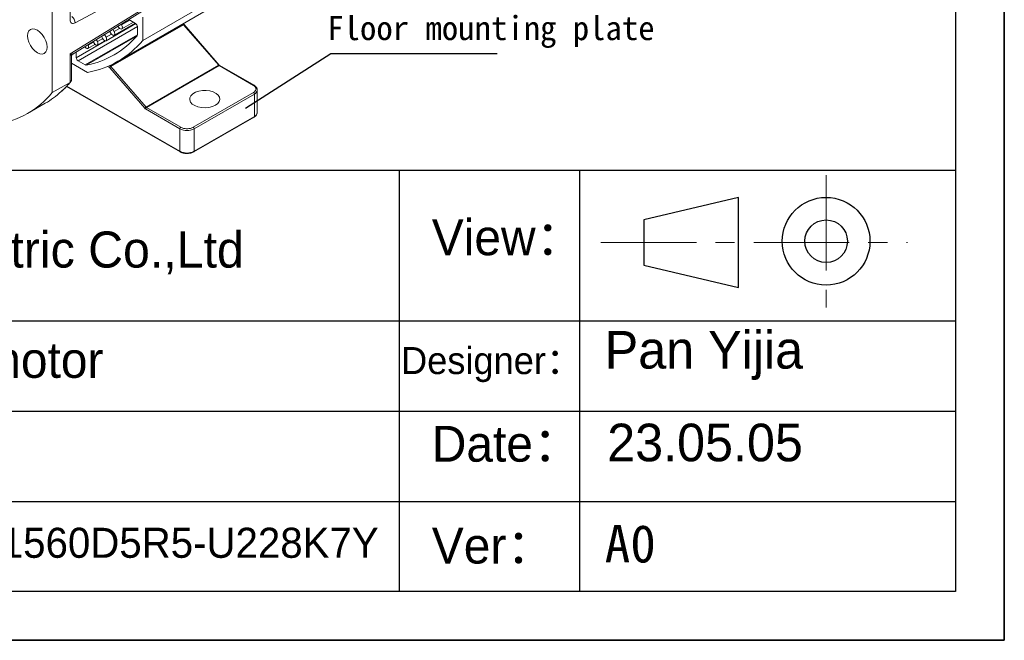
# Model space of a CAD drawing. Header units: inches. Extents: x -145 to 8431, y -8689 to -4411.
# Tile 8 of 14: x 1903 to 2230, y -8689 to -8483. Entities that reach past the tile are written whole.
import ezdxf

# ---------------------------------------------------------------- set-up
doc = ezdxf.new("R2010")
doc.units = ezdxf.units.IN
doc.header["$MEASUREMENT"] = 0
doc.linetypes.add('CENTER', pattern=[50.8, 31.75, -6.35, 6.35, -6.35])
for name, color, linetype in [('1', 1, 'Continuous'), ('尺寸标注', 7, 'Continuous'), ('尺寸线', 7, 'Continuous')]:
    doc.layers.add(name, color=color, linetype=linetype)
for name, color, linetype, lineweight in [('中心线', 7, 'CENTER', 13), ('图框', 7, 'Continuous', 30), ('实体线', 7, 'Continuous', 30)]:
    doc.layers.add(name, color=color, linetype=linetype, lineweight=lineweight)
doc.styles.add('SLDTEXTSTYLE0', font='txt')
doc.styles.add('SLDTEXTSTYLE1', font='STFANGSO.TTF', dxfattribs={"bigfont": 'bigfont'})

msp = doc.modelspace()

# ---------------------------------------------------------------- linework, layer by layer
for p, q in [((2229.957, -7726.8192), (2229.957, -8689.0992)), ((2229.957, -8689.0992), (2229.957, -7887.1992)), ((2229.957, -8689.0992), (869.157, -8689.0992)), ((869.157, -8689.0992), (2229.957, -8689.0992)), ((869.157, -8689.0992), (2229.957, -8689.0992))]:
    msp.add_line(p, q)
at = {"color": 7, "linetype": 'Continuous', "lineweight": 15}
for p, q in [((1913.4319, -8426.9452), (1913.4319, -8506.9524)), ((1935.239, -8496.5684), (2040.9683, -8435.5321)), ((2039.7955, -8434.0043), (1943.484, -8489.6037)), ((1921.0306, -8483.7722), (1943.484, -8471.7156)), ((1919.3245, -8477.8257), (1919.3245, -8482.717)), ((1943.484, -8479.1989), (1919.3245, -8494.1201)), ((1920.2047, -8494.1272), (1943.1527, -8479.9542)), ((1943.484, -8481.9215), (1943.484, -8489.6037)), ((1931.2843, -8489.7102), (1941.1808, -8483.9971)), ((1956.9673, -8484.2673), (1932.8078, -8498.2142)), ((1932.9396, -8498.3262), (1957.0991, -8484.3792)), ((1933.9981, -8487.9163), (1940.9864, -8483.882)), ((1935.5383, -8485.3121), (1935.221, -8484.8529)), ((1936.2525, -8484.2159), (1936.4248, -8484.4653)), ((1936.5024, -8485.7909), (1940.3977, -8483.5421)), ((1941.127, -8483.9631), (1938.819, -8482.6308)), ((1941.7162, -8487.7646), (1941.7162, -8484.9837)), ((1957.1756, -8484.2466), (1956.8794, -8484.0756)), ((1957.0991, -8484.3792), (1968.7598, -8497.8435)), ((1968.943, -8497.799), (1957.2823, -8484.3347)), ((1930.2426, -8489.1089), (1929.7399, -8488.2381)), ((1930.7638, -8487.6058), (1931.2843, -8488.5073)), ((1932.9941, -8487.3771), (1932.4716, -8486.551)), ((1933.4968, -8485.9178), (1933.9606, -8486.6512)), ((1925.2587, -8491.0058), (1925.349, -8491.1962)), ((1925.2815, -8492.2706), (1927.6113, -8490.9257)), ((1927.2973, -8490.499), (1926.9992, -8489.9308)), ((1928.0268, -8489.2962), (1928.4091, -8490.0248)), ((1928.374, -8491.1641), (1930.8822, -8489.7161)), ((1919.3245, -8494.1201), (1919.3245, -8503.5507)), ((1919.8126, -8502.7512), (1919.8126, -8494.8337)), ((1921.3869, -8493.3971), (1921.3869, -8495.3625)), ((1925.0932, -8500.2239), (1919.8126, -8497.1755)), ((1921.9761, -8496.3831), (1924.3844, -8497.7734)), ((1944.6003, -8511.7905), (1932.9396, -8498.3262)), ((1944.6003, -8511.7905), (1968.7598, -8497.8435)), ((1944.732, -8511.9024), (1968.8915, -8497.9555)), ((1968.8915, -8497.9555), (1980.3125, -8504.5486)), ((1980.5208, -8504.528), (1969.0998, -8497.9348)), ((1944.1739, -8512.1888), (1932.5132, -8498.7245)), ((1919.3245, -8503.5507), (1913.4319, -8506.9524)), ((1918.197, -8504.8904), (1955.9447, -8526.6816)), ((1980.3125, -8506.9298), (1960.2778, -8518.4956)), ((1960.5724, -8519.0059), (1980.6071, -8507.4401)), ((1980.6071, -8507.4401), (1980.6071, -8514.9251)), ((1981.5834, -8506.0795), (1981.5818, -8506.1393)), ((1981.5834, -8513.5644), (1981.5834, -8506.0795)), ((1905.187, -8513.917), (1911.0795, -8510.5153)), ((1955.8583, -8519.0059), (1944.4374, -8512.4128)), ((1956.153, -8518.4956), (1944.732, -8511.9024)), ((1980.6071, -8514.9251), (1960.5724, -8526.4909)), ((1960.4861, -8526.6816), (1980.5208, -8515.1159)), ((1955.8583, -8519.0059), (1955.8583, -8526.4909)), ((1960.5724, -8526.4909), (1960.5724, -8519.0059))]:
    msp.add_line(p, q, dxfattribs=at)
at = {"color": 250, "linetype": 'Continuous', "lineweight": 15}
for p, q in [((1921.9761, -8496.3831), (1941.7162, -8484.9874)), ((1939.2109, -8482.857), (1936.4248, -8484.4653)), ((1956.7574, -8484.1461), (1956.9673, -8484.2673)), ((1941.7162, -8487.7679), (1924.3844, -8497.7734)), ((1924.7122, -8497.8476), (1941.611, -8488.0921)), ((1933.0642, -8487.4798), (1931.2843, -8488.5073)), ((1935.787, -8485.5968), (1933.9606, -8486.6512)), ((1931.0934, -8489.759), (1921.3869, -8495.3625)), ((1927.1251, -8490.1709), (1925.349, -8491.1962)), ((1930.1809, -8489.002), (1928.4091, -8490.0248)), ((1932.5132, -8498.7245), (1931.7567, -8498.2879)), ((1932.8078, -8498.2142), (1932.4321, -8497.9973)), ((1955.8583, -8526.4909), (1918.2787, -8504.7966))]:
    msp.add_line(p, q, dxfattribs=at)
at = {"color": 7, "linetype": 'Continuous', "lineweight": 15, "flags": 128}
for points in [[(1936.4248, -8484.4653), (1936.6162, -8484.8234), (1936.711, -8485.1914), (1936.6947, -8485.5134), (1936.5698, -8485.7402), (1936.3554, -8485.8374), (1936.0841, -8485.7902), (1935.7971, -8485.6057), (1935.5383, -8485.3121)], [(1908.4632, -8486.2193), (1907.6243, -8485.8626), (1906.8427, -8485.7852), (1906.1715, -8485.9925), (1905.6565, -8486.4702), (1905.3327, -8487.1859), (1905.2223, -8488.0908), (1905.3327, -8489.1232), (1905.6565, -8490.2127), (1906.1715, -8491.2851), (1906.8427, -8492.2674), (1907.6243, -8493.0925), (1908.4632, -8493.7042), (1909.302, -8494.0609), (1910.0836, -8494.1383), (1910.7548, -8493.931), (1911.2699, -8493.4533), (1911.5936, -8492.7376), (1911.7041, -8491.8327), (1911.5936, -8490.8003), (1911.2699, -8489.7108), (1910.7548, -8488.6384), (1910.0836, -8487.6561), (1909.302, -8486.831), (1908.4632, -8486.2193)], [(1931.2843, -8488.5073), (1931.444, -8488.8755), (1931.5, -8489.2333), (1931.444, -8489.5265), (1931.2843, -8489.7102), (1931.0453, -8489.7567), (1930.7635, -8489.6587), (1930.4816, -8489.4312), (1930.2426, -8489.1089)], [(1933.9606, -8486.6512), (1934.1365, -8487.0152), (1934.2121, -8487.379), (1934.1758, -8487.6873), (1934.0332, -8487.8931), (1933.806, -8487.9651), (1933.5287, -8487.8923), (1933.2436, -8487.6858), (1932.9941, -8487.3771)], [(1925.349, -8491.1962), (1925.4738, -8491.5672), (1925.4901, -8491.9079), (1925.3954, -8492.1665), (1925.204, -8492.3037), (1924.9452, -8492.2984), (1924.6582, -8492.1516), (1924.3869, -8491.8855), (1924.2255, -8491.6439)], [(1928.4091, -8490.0248), (1928.5517, -8490.3953), (1928.588, -8490.7454), (1928.5124, -8491.022), (1928.3364, -8491.1828), (1928.0869, -8491.2035), (1927.8018, -8491.0808), (1927.5246, -8490.8334), (1927.2973, -8490.499)], [(1967.6435, -8511.182), (1966.6531, -8511.6254), (1965.5029, -8511.9128), (1964.265, -8512.026), (1963.0172, -8511.9579), (1961.838, -8511.7128), (1960.8014, -8511.3061), (1959.9725, -8510.7634), (1959.4035, -8510.1187), (1959.1301, -8509.4126), (1959.1695, -8508.6894), (1959.5191, -8507.9946), (1960.1571, -8507.3718), (1961.0434, -8506.8602), (1962.1222, -8506.4919), (1963.3258, -8506.29), (1964.5785, -8506.2673), (1965.8016, -8506.4251), (1966.9183, -8506.7536), (1967.8585, -8507.2321), (1968.563, -8507.8305), (1968.9875, -8508.5113), (1969.1055, -8509.2316), (1968.9094, -8509.9462), (1968.4116, -8510.6103), (1967.6435, -8511.182)]]:
    msp.add_lwpolyline(points, dxfattribs=at)
at = {"color": 250, "linetype": 'Continuous', "lineweight": 15, "flags": 128}
for points in [[(1957.2823, -8484.3347), (1957.2688, -8484.3258), (1957.2405, -8484.3232), (1957.2018, -8484.3315), (1957.154, -8484.3505), (1957.0991, -8484.3792)], [(1968.7598, -8497.8435), (1968.8147, -8497.8147), (1968.8625, -8497.7958), (1968.9012, -8497.7875), (1968.9295, -8497.7901), (1968.943, -8497.799)], [(1916.3622, -8506.6428), (1917.4638, -8505.5873), (1919.3245, -8503.5507)]]:
    msp.add_lwpolyline(points, dxfattribs=at)
at = {"color": 7, "linetype": 'Continuous', "lineweight": 15}
for centre, radius, start, end in [((1918.5437, -8483.7971), 2.487, 0.572665, 57.138223), ((1940.4369, -8485.0419), 1.2807, 2.605478, 57.394522), ((1956.6967, -8484.7192), 0.5267, 40.191566, 59.086659), ((1919.1527, -8468.703), 29.6701, 280.799773, 319.210979), ((1941.2324, -8487.7905), 0.4845, 322.459857, 3.061706), ((1919.937, -8470.0615), 30.6, 279.700889, 320.309863), ((1922.6662, -8495.3043), 1.2807, 182.605478, 237.394522), ((1924.6486, -8497.3674), 0.4844, 236.940418, 277.549612), ((1933.1529, -8498.7537), 0.6403, 122.605478, 177.394522), ((1933.6007, -8499.4613), 1.3136, 120.218395, 145.884003), ((1932.5372, -8498.6661), 0.5267, 40.191566, 59.086659), ((1969.1621, -8497.5036), 0.5267, 220.191566, 239.086659), ((1889.885, -8487.4102), 30.6, 279.700889, 320.309863), ((1895.9326, -8484.313), 30.2653, 300.031181, 312.455533), ((1979.9674, -8507.4692), 0.6403, 2.605478, 57.394522), ((1945.2614, -8512.9255), 1.3136, 120.218395, 145.884003), ((1945.0771, -8512.4419), 0.6403, 122.605478, 177.394522), ((1945.0026, -8511.4505), 0.5267, 220.191566, 239.086659), ((1980.4029, -8514.9476), 0.2054, 305.013333, 6.298847), ((1979.9152, -8513.3981), 1.6765, 294.374658, 354.305201), ((1956.498, -8519.035), 0.6403, 122.605478, 177.394522), ((1958.2154, -8514.4569), 5.1234, 242.609672, 297.390328), ((1959.9327, -8519.035), 0.6403, 2.605478, 57.394522), ((1958.2154, -8521.9418), 5.1234, 242.609672, 297.390328)]:
    msp.add_arc(centre, radius, start, end, dxfattribs=at)
at = {"color": 250, "linetype": 'Continuous', "lineweight": 15}
for centre, radius, start, end in [((1957.0894, -8484.4377), 0.2096, 65.711294, 125.615973), ((1969.0136, -8498.1258), 0.2096, 65.692881, 125.617577), ((1980.4348, -8504.7199), 0.2104, 66.456287, 125.550748), ((1979.8991, -8505.894), 1.7005, 294.604907, 351.706661), ((1956.0558, -8526.5163), 0.1991, 172.666608, 236.7212), ((1960.3746, -8526.5162), 0.1994, 303.591244, 7.302351)]:
    msp.add_arc(centre, radius, start, end, dxfattribs=at)
at = {"color": 7, "linetype": 'Continuous', "lineweight": 15}
for points, knots in [([(1919.3245, -8482.717), (1919.348, -8482.9549), (1919.397, -8483.4494), (1919.7898, -8483.9008), (1920.363, -8484.0469), (1920.8137, -8483.8615), (1921.0306, -8483.7722)], [0, 0, 0, 0, 0.24055407, 0.5, 0.75944593, 1, 1, 1, 1]), ([(1957.2798, -8484.3356), (1957.2502, -8484.2998), (1957.2196, -8484.2629), (1957.1765, -8484.2477), (1957.1752, -8484.2472)], [0, 0, 0, 0, 0.97079262, 1, 1, 1, 1]), ([(1919.8126, -8494.8337), (1919.8178, -8494.7632), (1919.8283, -8494.6207), (1919.9126, -8494.4213), (1920.0382, -8494.2475), (1920.152, -8494.1655), (1920.2077, -8494.1253)], [0, 0, 0, 0, 0.24936544, 0.50466924, 0.75752216, 1, 1, 1, 1]), ([(1969.0997, -8497.9347), (1969.0994, -8497.9345), (1969.0837, -8497.9271), (1969.0373, -8497.8929), (1968.9836, -8497.8453), (1968.954, -8497.81), (1968.9435, -8497.7976)], [0, 0, 0, 0, 0.00939211, 0.45688701, 0.80897185, 1, 1, 1, 1]), ([(1916.5402, -8506.4805), (1917.0929, -8505.9766), (1918.1689, -8504.9954), (1919.1229, -8503.8521), (1919.587, -8503.296)], [0, 0, 0, 0, 0.51362176, 1, 1, 1, 1]), ([(1919.8109, -8502.7511), (1919.8055, -8502.8319), (1919.7946, -8502.995), (1919.6924, -8503.2148), (1919.5394, -8503.4076), (1919.3954, -8503.5035), (1919.3245, -8503.5507)], [0, 0, 0, 0, 0.25286986, 0.51006762, 0.75886654, 1, 1, 1, 1]), ([(1980.3125, -8504.5486), (1980.5441, -8504.7144), (1980.9018, -8504.9702), (1981.1256, -8505.3959), (1981.1873, -8505.7391), (1981.1257, -8506.0825), (1980.9018, -8506.5082), (1980.5441, -8506.7641), (1980.3125, -8506.9298)], [0, 0, 0, 0, 0.239442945, 0.369672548, 0.499999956, 0.630229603, 0.760557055, 1, 1, 1, 1]), ([(1981.5551, -8506.15), (1981.5652, -8506.0671), (1981.5984, -8505.7931), (1981.4114, -8505.3467), (1981.0556, -8504.878), (1980.6929, -8504.6461), (1980.5147, -8504.5321)], [0, 0, 0, 0, 0.1300718, 0.42996759, 0.71984295, 1, 1, 1, 1]), ([(1980.5176, -8515.1136), (1980.5323, -8515.1064), (1980.718, -8515.0161), (1981.0072, -8514.7806), (1981.3471, -8514.3966), (1981.5518, -8513.9994), (1981.5542, -8513.7338), (1981.5551, -8513.6349)], [0, 0, 0, 0, 0.022475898, 0.282929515, 0.55213737, 0.833346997, 1, 1, 1, 1]), ([(1960.2778, -8518.4956), (1959.9907, -8518.6293), (1959.5475, -8518.8358), (1958.8101, -8518.965), (1958.2155, -8519.0006), (1957.6208, -8518.9651), (1956.8833, -8518.8359), (1956.44, -8518.6293), (1956.153, -8518.4956)], [0, 0, 0, 0, 0.23944294, 0.36967255, 0.49999996, 0.6302296, 0.76055706, 1, 1, 1, 1]), ([(1955.9508, -8526.6776), (1955.9672, -8526.6896), (1956.1273, -8526.8066), (1956.4856, -8526.9409), (1956.9984, -8527.1005), (1957.5659, -8527.2069), (1957.9857, -8527.2222), (1958.2154, -8527.2306)], [0, 0, 0, 0, 0.02990775, 0.29209119, 0.49498106, 0.72372904, 1, 1, 1, 1]), ([(1958.2154, -8527.2306), (1958.5305, -8527.2158), (1958.9714, -8527.1951), (1959.5775, -8527.0598), (1960.0413, -8526.9149), (1960.3401, -8526.7555), (1960.483, -8526.6793)], [0, 0, 0, 0, 0.3778916, 0.52888267, 0.77478258, 1, 1, 1, 1])]:
    msp.add_open_spline(points, degree=3, knots=knots, dxfattribs=at)
at = {"color": 250, "linetype": 'Continuous', "lineweight": 15}
for points, knots in [([(1919.3245, -8494.1201), (1919.5305, -8494.1486), (1919.9295, -8494.2038), (1920.1127, -8494.1493), (1920.2014, -8494.1229)], [0, 0, 0, 0, 0.51608657, 1, 1, 1, 1]), ([(1919.8126, -8494.8337), (1919.7839, -8494.7491), (1919.7258, -8494.5781), (1919.4593, -8494.2739), (1919.3245, -8494.1201)], [0, 0, 0, 0, 0.49426198, 1, 1, 1, 1])]:
    msp.add_open_spline(points, degree=3, knots=knots, dxfattribs=at)
at = {"color": 7, "linetype": 'Continuous', "lineweight": 15}
msp.add_open_spline([(1944.4374, -8512.4128), (1944.3917, -8512.3834), (1944.3001, -8512.3245), (1944.216, -8512.234), (1944.1739, -8512.1888)], degree=3, dxfattribs=at)
at = {"layer": '1'}
for p, q in [((2213.757, -7743.0192), (2213.757, -8672.8992)), ((2213.757, -8672.8992), (950.157, -8672.8992))]:
    msp.add_line(p, q, dxfattribs=at)
at = {"layer": '中心线'}
for p, q in [((2170.7108, -8534.4168), (2170.7108, -8578.391)), ((2095.8329, -8556.823), (2197.8032, -8556.823))]:
    msp.add_line(p, q, dxfattribs=at)
at = {"layer": '图框'}
for p, q in [((2213.757, -8532.8992), (1753.757, -8532.8992)), ((2141.549, -8541.823), (2110.0728, -8549.323)), ((2141.549, -8571.823), (2141.549, -8541.823)), ((2110.0728, -8549.323), (2110.0728, -8564.323)), ((2110.0728, -8564.323), (2141.549, -8571.823))]:
    msp.add_line(p, q, dxfattribs=at)
for radius in [14.5809, 7.0809]:
    msp.add_circle((2170.7108, -8556.4039), radius, dxfattribs=at)
at = {"layer": '尺寸标注'}
for p, q in [((2028.757, -8532.8992), (2028.757, -8672.8992)), ((2088.757, -8532.8992), (2088.757, -8672.8992)), ((1753.757, -8582.8992), (2213.757, -8582.8992)), ((1753.757, -8612.8992), (2213.757, -8612.8992)), ((1753.757, -8642.8992), (2213.757, -8642.8992))]:
    msp.add_line(p, q, dxfattribs=at)
at = {"layer": '尺寸线', "color": 3}
for p, q in [((2006.0726, -8494.1212), (1977.6137, -8512.288)), ((2061.3053, -8494.1212), (2006.0726, -8494.1212))]:
    msp.add_line(p, q, dxfattribs=at)

# ---------------------------------------------------------------- texts
at = {"insert": (2004.8482, -8481.5043), "char_height": 8, "width": 1048.110511, "attachment_point": 1}
msp.add_mtext('{\\fKaiTi_GB2312|b0|i0|c134|p49;Floor mounting plate}', dxfattribs=at)
at = {"layer": '实体线', "char_height": 12.5, "attachment_point": 1}
for s, insert, style in [('Pan Yijia', (2097.0922, -8586.2469), 'SLDTEXTSTYLE0'), ('23.05.05', (2097.9258, -8617.0625), 'SLDTEXTSTYLE0'), ('A0', (2097.0922, -8650.7198), 'SLDTEXTSTYLE1')]:
    msp.add_mtext(s, dxfattribs=dict(at, insert=insert, style=style))
at = {"layer": '尺寸标注', "attachment_point": 1, "style": 'SLDTEXTSTYLE0'}
for s, insert, char_height in [('View：', (2039.6042, -8549.1304), 11.90625), ('Suzhou Veichi Electric Co.,Ltd', (1761.2454, -8553.1528), 12), ('Material: Spindle motor', (1766.7229, -8589.9127), 11.90625), ('Designer：', (2029.3796, -8591.5691), 9), ('Date：', (2039.6042, -8617.7864), 11.90625), ('Specification：CM1L-1560D5R5-U228K7Y', (1766.7229, -8651.6635), 10), ('Ver：', (2039.6042, -8651.6635), 11.90625)]:
    msp.add_mtext(s, dxfattribs=dict(at, insert=insert, char_height=char_height))

doc.saveas('drawing.dxf')
